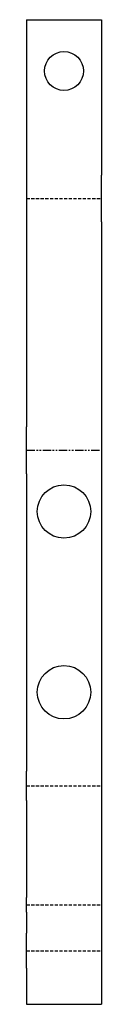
# Model space of a CAD drawing. Header units: millimetres. Extents: x 0 to 73, y 0 to 960.
import ezdxf

# ---------------------------------------------------------------- set-up
doc = ezdxf.new("R2010")
doc.units = ezdxf.units.MM
for name, pattern in [('SLD-İki-Kısa-Kesik-Çizgili-Uzun-Kesik-Çizgi', [15.748, 8.128, -1.524, 1.524, -1.524, 1.524, -1.524]), ('SLD-Kesik', [4.572, 3.048, -1.524]), ('SLD-Sürekli', [0])]:
    doc.linetypes.add(name, pattern=pattern)

msp = doc.modelspace()

# ---------------------------------------------------------------- linework, layer by layer
at = {"color": 7, "linetype": 'SLD-Sürekli', "lineweight": 25}
for p, q in [((0.4, 960.05), (73.4, 960.05)), ((0.4, 960.05), (0.4, 808.56)), ((73.4, 960.05), (73.4, 808.56)), ((0.4, 808.56), (0.4, 762.99)), ((73.4, 762.99), (73.4, 808.56)), ((0.4, 762.99), (0.4, 563.14)), ((73.4, 762.99), (73.4, 563.14)), ((0.4, 517.57), (0.4, 563.14)), ((73.4, 563.14), (73.4, 517.57)), ((0.4, 517.57), (0.4, 227.48)), ((73.4, 517.57), (73.4, 227.48)), ((0.4, 199), (0.4, 227.48)), ((73.4, 227.48), (73.4, 199)), ((0.4, 199), (0.4, 104.38)), ((73.4, 199), (73.4, 104.38)), ((0.4, 90.14), (0.4, 104.38)), ((73.4, 104.38), (73.4, 90.14)), ((0.4, 90.14), (0.4, 69.74)), ((73.4, 90.14), (73.4, 69.74)), ((0.4, 35.56), (0.4, 69.74)), ((73.4, 69.74), (73.4, 35.56)), ((0.4, 35.56), (0.4, 0.4)), ((73.4, 35.56), (73.4, 0.4)), ((0.4, 0.4), (73.4, 0.4))]:
    msp.add_line(p, q, dxfattribs=at)
at = {"color": 7, "linetype": 'SLD-Kesik'}
for p, q in [((0.4, 785.77), (73.4, 785.77)), ((0.4, 213.24), (73.4, 213.24)), ((0.4, 97.26), (73.4, 97.26)), ((0.4, 52.65), (73.4, 52.65))]:
    msp.add_line(p, q, dxfattribs=at)
at = {"color": 7, "linetype": 'SLD-İki-Kısa-Kesik-Çizgili-Uzun-Kesik-Çizgi'}
msp.add_line((0.4, 540.36), (73.4, 540.36), dxfattribs=at)
at = {"color": 7, "linetype": 'SLD-Sürekli', "lineweight": 25}
for centre, radius in [((36.9, 910.05), 19), ((36.9, 480.73), 26), ((36.9, 304.58), 26)]:
    msp.add_circle(centre, radius, dxfattribs=at)

doc.saveas('drawing.dxf')
